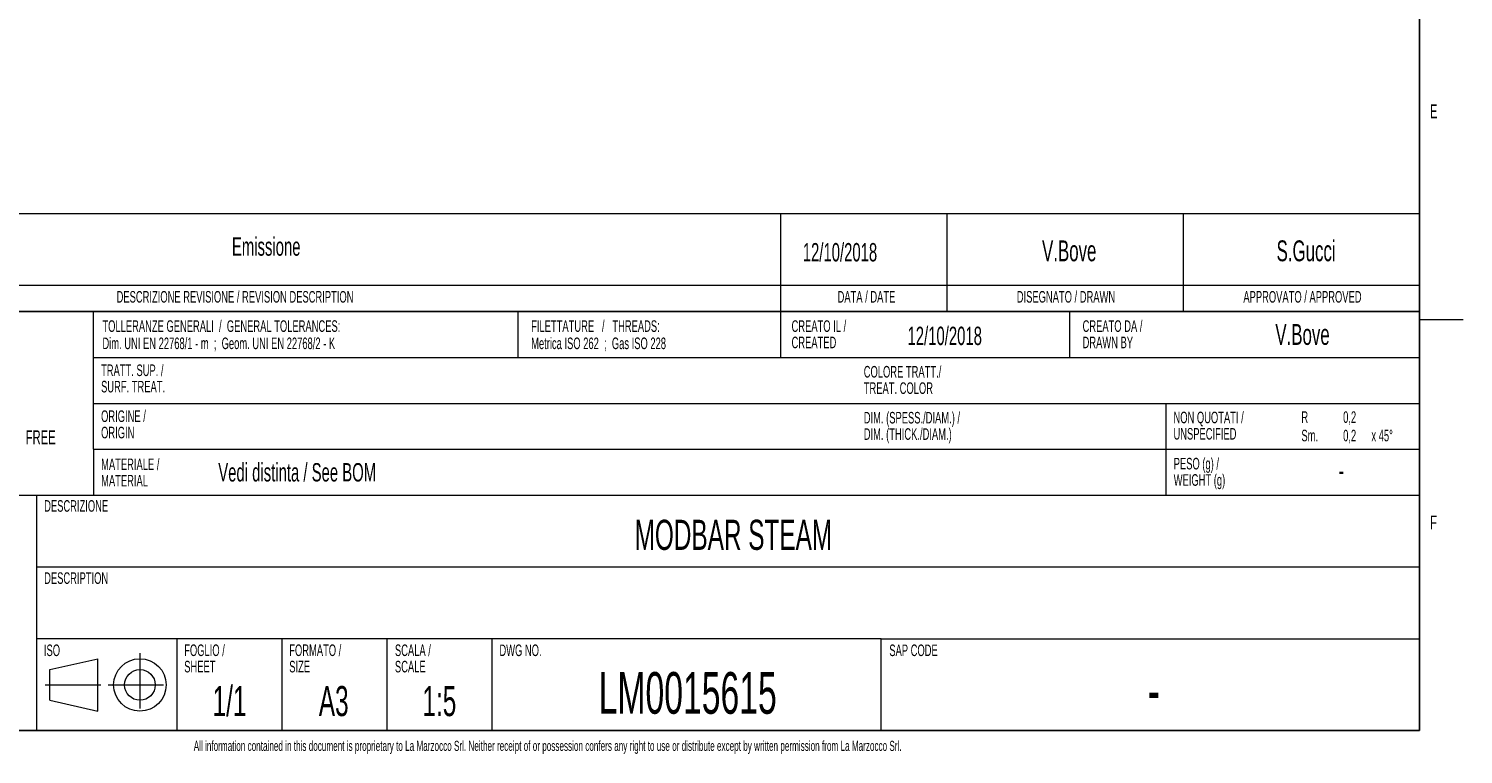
# Model space of a CAD drawing. Header units: millimetres. Extents: x 1 to 419, y 2 to 295.
# Tile 44 of 50: x 255 to 418, y 5 to 88. Entities that reach past the tile are written whole.
import ezdxf

# ---------------------------------------------------------------- set-up
doc = ezdxf.new("R2010")
doc.units = ezdxf.units.MM
doc.linetypes.add('CENTER', pattern=[10.16, 6.35, -1.27, 1.27, -1.27])
doc.styles.add('SLDTEXTSTYLE0', font='TXT', dxfattribs={"width": 0.605})
doc.styles.add('SLDTEXTSTYLE1', font='TXT', dxfattribs={"width": 0.57})

# ---------------------------------------------------------------- blocks, each defined once
blk = doc.blocks.new('SW_NOTE_0')
at = {"color": 0, "linetype": 'Continuous', "lineweight": 0, "char_height": 2.5, "attachment_point": 1, "style": 'SLDTEXTSTYLE0'}
for s, insert in [('- WEIGHT TAP: 3,5 kg;', (0, 3.22)), ('- WEIGHT MODULE: 18 kg;', (0, -0.28))]:
    blk.add_mtext(s, dxfattribs=dict(at, insert=insert))
blk = doc.blocks.new('SW_NOTE_1')
at = {"color": 0, "linetype": 'Continuous', "lineweight": 0, "char_height": 1.323, "attachment_point": 1, "style": 'SLDTEXTSTYLE0'}
for s, insert in [('SCALA /', (0, 1.71)), ('SCALE', (0, -0.16))]:
    blk.add_mtext(s, dxfattribs=dict(at, insert=insert))
blk = doc.blocks.new('SW_NOTE_2')
at = {"color": 0, "linetype": 'Continuous', "lineweight": 0, "char_height": 1.323, "attachment_point": 1, "style": 'SLDTEXTSTYLE0'}
for s, insert in [('FOGLIO /', (0, 1.71)), ('SHEET', (0, -0.16))]:
    blk.add_mtext(s, dxfattribs=dict(at, insert=insert))
blk = doc.blocks.new('SW_NOTE_3')
at = {"color": 0, "linetype": 'Continuous', "lineweight": 0, "char_height": 1.3229, "attachment_point": 1, "style": 'SLDTEXTSTYLE0'}
for s, insert in [('TOLLERANZE GENERALI  /  GENERAL TOLERANCES:', (0, 1.71)), ('Dim. UNI EN 22768/1 - m  ;  Geom. UNI EN 22768/2 - K', (0, -0.26))]:
    blk.add_mtext(s, dxfattribs=dict(at, insert=insert))
blk = doc.blocks.new('SW_NOTE_5')
at = {"color": 0, "linetype": 'Continuous', "lineweight": 0, "attachment_point": 1, "style": 'SLDTEXTSTYLE0'}
for s, insert, char_height in [('MATERIALE /', (0, 1.71), 1.3229), ('MATERIAL', (0, -0.16), 1.323)]:
    blk.add_mtext(s, dxfattribs=dict(at, insert=insert, char_height=char_height))
blk = doc.blocks.new('SW_NOTE_6')
at = {"color": 0, "linetype": 'Continuous', "lineweight": 0, "attachment_point": 1}
for s, insert, char_height, style in [('IL PEZZO DEVE ESSERE PULITO, ESENTE', (0, 2.05), 1.5875, 'SLDTEXTSTYLE0'), ('DA OGNI SOSTANZA NON INDICATA,', (0, -0.37), 1.5875, 'SLDTEXTSTYLE0'), ('SENZA BAVE E SENZA RESIDUI DI', (0, -2.79), 1.5875, 'SLDTEXTSTYLE0'), ('LAVORAZIONE', (0, -5.2), 1.5875, 'SLDTEXTSTYLE0'), ('. /', (15.4, -5.2), 1.587, 'SLDTEXTSTYLE1'), ('THE COMPONENT MUST BE CLEAN FROM', (0, -8.12), 1.5875, 'SLDTEXTSTYLE0'), ('ANY NON-INDICATED SUBSTANCE,', (0, -10.54), 1.5875, 'SLDTEXTSTYLE0'), ('FREE', (36.45, -10.54), 1.587, 'SLDTEXTSTYLE0'), ('FROM BURRS AND ANY RESIDUE OF', (0, -12.95), 1.5875, 'SLDTEXTSTYLE0'), ('PRODUCTION PROCESS', (0, -15.37), 1.5875, 'SLDTEXTSTYLE0'), ('.', (25.16, -15.37), 1.59, 'SLDTEXTSTYLE0')]:
    blk.add_mtext(s, dxfattribs=dict(at, insert=insert, char_height=char_height, style=style))
blk = doc.blocks.new('SW_NOTE_7')
at = {"color": 0, "linetype": 'Continuous', "lineweight": 0, "char_height": 1.3229, "attachment_point": 1, "style": 'SLDTEXTSTYLE0'}
for s, insert in [('FILETTATURE   /   THREADS:', (0, 1.71)), ('Metrica ISO 262  ;  Gas ISO 228', (0, -0.26))]:
    blk.add_mtext(s, dxfattribs=dict(at, insert=insert))
blk = doc.blocks.new('SW_NOTE_8')
at = {"color": 0, "linetype": 'Continuous', "lineweight": 0, "char_height": 1.323, "attachment_point": 1, "style": 'SLDTEXTSTYLE0'}
for s, insert in [('FORMATO /', (0, 1.71)), ('SIZE', (0, -0.16))]:
    blk.add_mtext(s, dxfattribs=dict(at, insert=insert))
blk = doc.blocks.new('SW_NOTE_9')
at = {"color": 0, "linetype": 'Continuous', "lineweight": 0, "attachment_point": 1, "style": 'SLDTEXTSTYLE0'}
for s, insert, char_height in [('CREATO DA /', (0, 1.71), 1.3229), ('DRAWN BY', (0, -0.16), 1.323)]:
    blk.add_mtext(s, dxfattribs=dict(at, insert=insert, char_height=char_height))
blk = doc.blocks.new('SW_NOTE_10')
at = {"color": 0, "linetype": 'Continuous', "lineweight": 0, "char_height": 1.323, "attachment_point": 1, "style": 'SLDTEXTSTYLE0'}
for s, insert in [('ORIGINE /', (0, 1.71)), ('ORIGIN', (0, -0.16))]:
    blk.add_mtext(s, dxfattribs=dict(at, insert=insert))
blk = doc.blocks.new('SW_NOTE_11')
at = {"color": 0, "linetype": 'Continuous', "lineweight": 0, "char_height": 1.3229, "attachment_point": 1, "style": 'SLDTEXTSTYLE0'}
for s, insert in [('TRATT. SUP. /', (0, 1.71)), ('SURF. TREAT.', (0, -0.16))]:
    blk.add_mtext(s, dxfattribs=dict(at, insert=insert))
blk = doc.blocks.new('SW_NOTE_12')
at = {"color": 0, "linetype": 'Continuous', "lineweight": 0, "attachment_point": 1, "style": 'SLDTEXTSTYLE0'}
for s, insert, char_height in [('CREATO IL /', (0, 1.71), 1.3229), ('CREATED', (0, -0.16), 1.323)]:
    blk.add_mtext(s, dxfattribs=dict(at, insert=insert, char_height=char_height))
blk = doc.blocks.new('SW_NOTE_13')
at = {"color": 0, "linetype": 'Continuous', "lineweight": 0, "char_height": 1.3229, "attachment_point": 1, "style": 'SLDTEXTSTYLE0'}
for s, insert in [('NON QUOTATI /', (0, 1.71)), ('UNSPECIFIED', (0, -0.16))]:
    blk.add_mtext(s, dxfattribs=dict(at, insert=insert))
blk = doc.blocks.new('SW_NOTE_14')
at = {"color": 0, "linetype": 'Continuous', "lineweight": 0, "char_height": 1.323, "attachment_point": 1, "style": 'SLDTEXTSTYLE0'}
for s, insert in [('PESO (g) /', (0, 1.71)), ('WEIGHT (g)', (0, -0.16))]:
    blk.add_mtext(s, dxfattribs=dict(at, insert=insert))
blk = doc.blocks.new('SW_NOTE_15')
at = {"color": 0, "linetype": 'Continuous', "lineweight": 0, "char_height": 1.3229, "attachment_point": 1, "style": 'SLDTEXTSTYLE0'}
for s, insert in [('DIM. (SPESS./DIAM.) /', (0, 1.71)), ('DIM. (THICK./DIAM.)', (0, -0.16))]:
    blk.add_mtext(s, dxfattribs=dict(at, insert=insert))
blk = doc.blocks.new('SW_NOTE_16')
at = {"color": 0, "linetype": 'Continuous', "lineweight": 0, "char_height": 1.3229, "attachment_point": 1, "style": 'SLDTEXTSTYLE0'}
for s, insert in [('COLORE TRATT./', (0, 1.71)), ('TREAT. COLOR', (0, -0.16))]:
    blk.add_mtext(s, dxfattribs=dict(at, insert=insert))

msp = doc.modelspace()

# ---------------------------------------------------------------- linework, layer by layer
at = {"color": 7, "linetype": 'Continuous', "lineweight": 25}
for p, q in [((413.5, 289.5), (413.5, 7.5)), ((216.5, 55.4), (413.5, 55.4)), ((413.5, 7.5), (6.5, 7.5))]:
    msp.add_line(p, q, dxfattribs=at)
at = {"color": 7, "linetype": 'Continuous', "lineweight": 18}
for p, q in [((216.5, 66.6), (413.5, 66.6)), ((340.5, 66.6), (340.5, 58.4)), ((359.5, 66.6), (359.5, 58.4)), ((386.5, 66.6), (386.5, 58.4)), ((216.5, 58.4), (413.5, 58.4)), ((340.5, 58.4), (340.5, 55.4)), ((359.5, 58.4), (359.5, 55.4)), ((386.5, 58.4), (386.5, 55.4)), ((262, 50.15), (262, 55.4)), ((310.5, 50.15), (310.5, 55.4)), ((340.5, 55.4), (340.5, 50.15)), ((373.5, 55.4), (373.5, 50.15)), ((413.5, 54.5), (418.5, 54.5)), ((262, 44.9), (262, 50.15)), ((262, 50.15), (413.5, 50.15)), ((262, 39.65), (262, 44.9)), ((262, 44.9), (413.5, 44.9)), ((384.5, 44.9), (384.5, 34.4)), ((262, 39.65), (262, 34.4)), ((262, 39.65), (413.5, 39.65)), ((216.5, 34.4), (255.5, 34.4)), ((255.5, 34.4), (413.5, 34.4)), ((255.5, 34.4), (255.5, 7.5)), ((255.5, 26.2), (413.5, 26.2)), ((307.5, 18), (255.5, 18)), ((271.5, 18), (271.5, 7.5)), ((283.5, 18), (283.5, 7.5)), ((295.5, 18), (295.5, 7.5)), ((352, 18), (307.5, 18)), ((307.5, 18), (307.5, 7.5)), ((352, 7.5), (352, 18)), ((352, 18), (413.5, 18)), ((257, 14.47), (262.5, 15.72)), ((262.5, 9.72), (262.5, 15.72)), ((257, 10.97), (257, 14.47)), ((257, 10.97), (262.5, 9.72))]:
    msp.add_line(p, q, dxfattribs=at)
at = {"color": 7, "linetype": 'CENTER', "lineweight": 18}
for p, q in [((267.3, 16.3603), (267.3, 9.0797)), ((256.472, 12.72), (263.0078, 12.72)), ((263.6597, 12.72), (270.9403, 12.72))]:
    msp.add_line(p, q, dxfattribs=at)
at = {"color": 7, "linetype": 'Continuous', "lineweight": 18}
for radius in [3, 1.75]:
    msp.add_circle((267.3, 12.72), radius, dxfattribs=at)

# ---------------------------------------------------------------- block references
at = {"color": 7, "linetype": 'Continuous', "lineweight": 0}
for name, p in [('SW_NOTE_0', (217.3366, 71.7402)), ('SW_NOTE_6', (217.8011, 52.3591)), ('SW_NOTE_3', (263.016, 52.6861)), ('SW_NOTE_7', (312, 52.6861)), ('SW_NOTE_12', (341.75, 52.6861)), ('SW_NOTE_9', (375, 52.6861)), ('SW_NOTE_11', (262.8618, 47.6361)), ('SW_NOTE_16', (350, 47.4661)), ('SW_NOTE_10', (262.8618, 42.3861)), ('SW_NOTE_15', (350, 42.2161)), ('SW_NOTE_13', (385.3864, 42.2436)), ('SW_NOTE_5', (262.8677, 36.8861)), ('SW_NOTE_14', (385.4123, 36.9651)), ('SW_NOTE_2', (272.3618, 15.6361)), ('SW_NOTE_8', (284.3618, 15.6361)), ('SW_NOTE_1', (296.4366, 15.6361))]:
    msp.add_blockref(name, p, dxfattribs=at)

# ---------------------------------------------------------------- texts
at = {"color": 7, "linetype": 'Continuous', "lineweight": 0, "style": 'SLDTEXTSTYLE0'}
for s, insert, char_height, attachment_point in [('E', (415.1138, 79.0781), 1.5875, 2), ('Emissione', (281.7284, 63.8758), 2.1, 2), ('12/10/2018', (343.0312, 63.2264), 2.1, 1), ('V.Bove', (373.4756, 63.5267), 2.38125, 2), ('S.Gucci', (400.5402, 63.5267), 2.38125, 2), ('DESCRIZIONE REVISIONE / REVISION DESCRIPTION', (278.1667, 57.7414), 1.322917, 2), ('DATA / DATE', (350.3097, 57.7414), 1.322917, 2), ('DISEGNATO / DRAWN', (373.1034, 57.7414), 1.322917, 2), ('APPROVATO / APPROVED', (400.1225, 57.7414), 1.322917, 2), ('12/10/2018', (355, 53.668), 2.1, 1), ('V.Bove', (400.1309, 53.9683), 2.38125, 2), ('R', (400, 43.9914), 1.3229, 1), ('0,2', (405.5153, 43.9914), 1.32292, 2), ('Sm.', (400, 41.885), 1.32292, 1), ('0,2', (405.5153, 41.885), 1.32292, 2), ('x 45°', (408, 41.885), 1.32292, 1), ('Vedi distinta / See BOM', (276.25, 38.075), 2.1, 1), ('-', (404.575, 38.4184), 2.3813, 2), ('DESCRIZIONE', (256.357, 33.8414), 1.322917, 1), ('MODBAR STEAM', (335.1035, 31.5977), 3.439583, 2), ('F', (415.0982, 32.0781), 1.5875, 2), ('DESCRIPTION', (256.3571, 25.5914), 1.322917, 1), ('ISO', (256.3331, 17.3414), 1.32292, 1), ('DWG NO.', (308.375, 17.3414), 1.32292, 1), ('SAP CODE', (352.9214, 17.3414), 1.32292, 1), ('LM0015615', (329.885, 14.1892), 4.7625, 2), ('1/1', (277.5398, 12.5977), 3.43958, 2), ('A3', (289.4425, 12.5977), 3.43958, 2), ('1:5', (301.513, 12.5977), 3.43958, 2), ('-', (383.1465, 14.7658), 5.2917, 2), ('All information contained in this document is proprietary to La Marzocco Srl. Neither receipt of or possession confers any right to use or distribute except by written permission from La Marzocco Srl.', (313.8867, 6.3324), 1.15, 2)]:
    msp.add_mtext(s, dxfattribs=dict(at, insert=insert, char_height=char_height, attachment_point=attachment_point))

doc.saveas('drawing.dxf')
